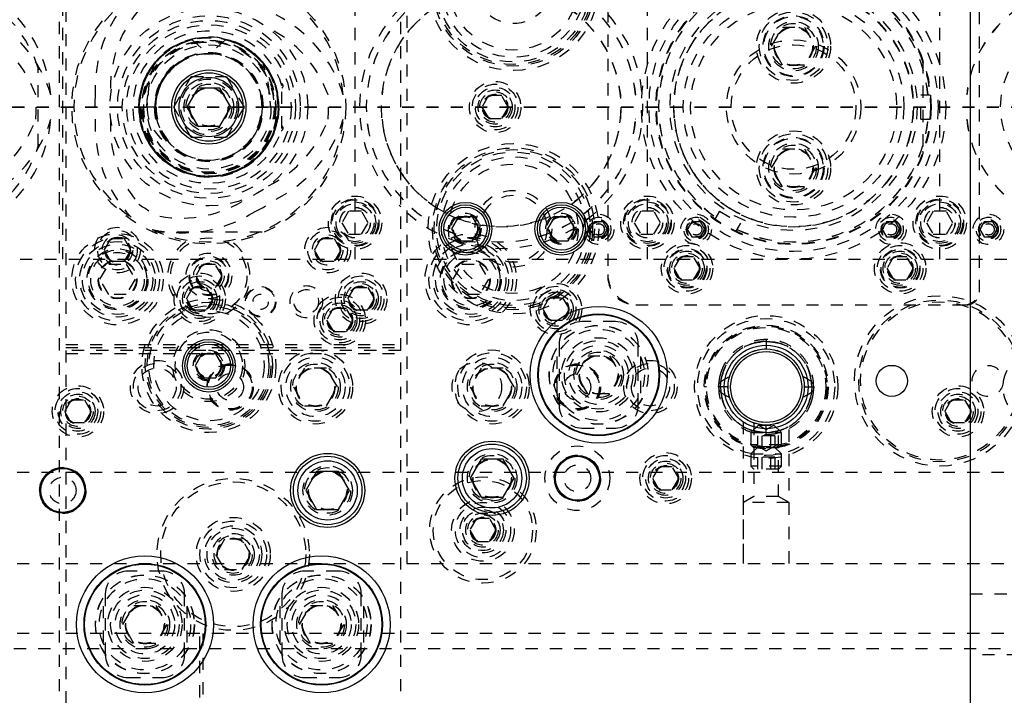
# Model space of a CAD drawing. Header units: inches. Extents: x 1772 to 2706, y -534 to -52.
# Tile 174 of 256: x 1898.53 to 1906.61, y -442.68 to -437.13. Entities that reach past the tile are written whole.
import ezdxf

# ---------------------------------------------------------------- set-up
doc = ezdxf.new("R2010")
doc.units = ezdxf.units.IN
doc.header["$LTSCALE"] = 0.5
doc.header["$MEASUREMENT"] = 0
doc.linetypes.add('HIDDEN', pattern=[0.225, 0.15, -0.075])
doc.linetypes.add('PHANTOM', pattern=[0.25, 0.125, -0.025, 0.025, -0.025, 0.025, -0.025])
doc.layers.add('SID-M-H', color=4, linetype='HIDDEN')
doc.layers.add('SID-M-S', color=105, linetype='Continuous')

msp = doc.modelspace()

# ---------------------------------------------------------------- linework, layer by layer
at = {"color": 7, "linetype": 'PHANTOM', "lineweight": 35}
msp.add_line((1931.36397, -437.85102), (1866.92985, -437.85102), dxfattribs=at)
at = {"layer": 'SID-M-H'}
for p, q in [((1898.85341, -442.85102), (1898.85341, -432.85102)), ((1898.90341, -432.85102), (1898.90341, -442.85102)), ((1901.65341, -442.85102), (1901.65341, -432.85102)), ((1901.70341, -434.10102), (1901.70341, -441.60102)), ((1903.35341, -436.45602), (1903.35341, -439.24602)), ((1906.40341, -439.37102), (1906.40341, -436.45602)), ((1898.87841, -439.10102), (1898.87841, -436.60102)), ((1901.27841, -439.10102), (1901.27841, -436.60102)), ((1903.67841, -439.10102), (1903.67841, -436.60102)), ((1906.07841, -439.10102), (1906.07841, -436.60102)), ((1904.69827, -437.35102), (1904.78834, -437.19502)), ((1904.78834, -437.19502), (1904.96847, -437.19502)), ((1904.96847, -437.19502), (1905.05854, -437.35102)), ((1899.94112, -437.29894), (1900.07183, -437.41288)), ((1900.2157, -437.29894), (1900.08499, -437.41288)), ((1904.78834, -437.50702), (1904.69827, -437.35102)), ((1905.05854, -437.35102), (1904.96847, -437.50702)), ((1898.67841, -438.17118), (1898.67841, -437.53087)), ((1900.35635, -437.51227), (1900.35957, -437.51916)), ((1904.96847, -437.50702), (1904.78834, -437.50702)), ((1905.93841, -437.47416), (1905.93841, -438.22788)), ((1899.78973, -437.85102), (1899.93407, -437.60102)), ((1899.93407, -437.60102), (1900.22274, -437.60102)), ((1900.22274, -437.60102), (1900.36708, -437.85102)), ((1900.67841, -438.02602), (1900.67841, -437.67602)), ((1901.49985, -437.75098), (1901.50024, -437.75102)), ((1902.37428, -437.75727), (1902.32015, -437.85102)), ((1902.48253, -437.75727), (1902.37428, -437.75727)), ((1902.53666, -437.85102), (1902.48253, -437.75727)), ((1903.58176, -437.75106), (1903.58215, -437.75102)), ((1903.89985, -437.75098), (1903.90024, -437.75102)), ((1905.92341, -437.75102), (1905.99895, -437.75102)), ((1905.92341, -437.95102), (1905.92341, -437.75102)), ((1905.98176, -437.75106), (1905.98215, -437.75102)), ((1906.29985, -437.75098), (1906.30024, -437.75102)), ((1899.6462, -437.85102), (1899.50352, -437.85102)), ((1899.57094, -437.85102), (1899.57471, -437.81544)), ((1899.93407, -438.10102), (1899.78973, -437.85102)), ((1900.36708, -437.85102), (1900.22274, -438.10102)), ((1900.65329, -437.85102), (1900.51061, -437.85102)), ((1900.58588, -437.85102), (1900.58087, -437.80373)), ((1902.32015, -437.85102), (1902.37428, -437.94477)), ((1902.48253, -437.94477), (1902.53666, -437.85102)), ((1901.50024, -437.95102), (1901.49985, -437.95106)), ((1902.37428, -437.94477), (1902.48253, -437.94477)), ((1903.58215, -437.95102), (1903.58176, -437.95099)), ((1903.90024, -437.95102), (1903.89985, -437.95106)), ((1905.92341, -437.95102), (1905.99895, -437.95102)), ((1905.98215, -437.95102), (1905.98176, -437.95099)), ((1906.30024, -437.95102), (1906.29985, -437.95106)), ((1900.22274, -438.10102), (1899.93407, -438.10102)), ((1904.69827, -438.35102), (1904.78834, -438.19502)), ((1904.78834, -438.19502), (1904.96847, -438.19502)), ((1904.96847, -438.19502), (1905.05854, -438.35102)), ((1904.78834, -438.50702), (1904.69827, -438.35102)), ((1905.05854, -438.35102), (1904.96847, -438.50702)), ((1904.96847, -438.50702), (1904.78834, -438.50702)), ((1903.05409, -438.64814), (1903.05432, -438.64846)), ((1905.45409, -438.64814), (1905.45432, -438.64846)), ((1901.22428, -438.70727), (1901.17015, -438.80102)), ((1901.33253, -438.70727), (1901.22428, -438.70727)), ((1901.38666, -438.80102), (1901.33253, -438.70727)), ((1903.62428, -438.70727), (1903.57015, -438.80102)), ((1903.73253, -438.70727), (1903.62428, -438.70727)), ((1903.78666, -438.80102), (1903.73253, -438.70727)), ((1904.2693, -438.70602), (1904.23153, -438.77144)), ((1904.2693, -438.70602), (1904.44251, -438.80602)), ((1906.02428, -438.70727), (1905.97015, -438.80102)), ((1906.13253, -438.70727), (1906.02428, -438.70727)), ((1906.18666, -438.80102), (1906.13253, -438.70727)), ((1901.17015, -438.80102), (1901.22428, -438.89477)), ((1901.33253, -438.89477), (1901.38666, -438.80102)), ((1901.83993, -438.75689), (1901.84016, -438.75657)), ((1902.88105, -438.7485), (1902.88089, -438.74814)), ((1903.24232, -438.79352), (1903.20624, -438.85602)), ((1903.31449, -438.79352), (1903.24232, -438.79352)), ((1903.35058, -438.85602), (1903.31449, -438.79352)), ((1903.57015, -438.80102), (1903.62428, -438.89477)), ((1903.73253, -438.89477), (1903.78666, -438.80102)), ((1904.04232, -438.79352), (1904.00624, -438.85602)), ((1904.11449, -438.79352), (1904.04232, -438.79352)), ((1904.15058, -438.85602), (1904.11449, -438.79352)), ((1904.23993, -438.75689), (1904.24016, -438.75657)), ((1904.44251, -438.80602), (1904.40474, -438.87144)), ((1905.28105, -438.7485), (1905.28089, -438.74814)), ((1905.64232, -438.79352), (1905.60624, -438.85602)), ((1905.71449, -438.79352), (1905.64232, -438.79352)), ((1905.75058, -438.85602), (1905.71449, -438.79352)), ((1905.97015, -438.80102), (1906.02428, -438.89477)), ((1906.13253, -438.89477), (1906.18666, -438.80102)), ((1906.44232, -438.79352), (1906.40624, -438.85602)), ((1906.51449, -438.79352), (1906.44232, -438.79352)), ((1906.55058, -438.85602), (1906.51449, -438.79352)), ((1899.61473, -438.87602), (1900.54209, -438.87602)), ((1901.22428, -438.89477), (1901.33253, -438.89477)), ((1902.0133, -438.85654), (1902.01314, -438.85689)), ((1903.20624, -438.85602), (1903.24232, -438.91852)), ((1903.31449, -438.91852), (1903.35058, -438.85602)), ((1903.62428, -438.89477), (1903.73253, -438.89477)), ((1904.00624, -438.85602), (1904.04232, -438.91852)), ((1904.11449, -438.91852), (1904.15058, -438.85602)), ((1904.4133, -438.85654), (1904.41314, -438.85689)), ((1905.60624, -438.85602), (1905.64232, -438.91852)), ((1905.71449, -438.91852), (1905.75058, -438.85602)), ((1906.02428, -438.89477), (1906.13253, -438.89477)), ((1906.40624, -438.85602), (1906.44232, -438.91852)), ((1906.51449, -438.91852), (1906.55058, -438.85602)), ((1899.22015, -439.02602), (1899.27428, -438.93227)), ((1899.27428, -438.93227), (1899.38253, -438.93227)), ((1899.38253, -438.93227), (1899.43666, -439.02602)), ((1900.94515, -439.02602), (1900.99928, -438.93227)), ((1900.99928, -438.93227), (1901.10753, -438.93227)), ((1901.10753, -438.93227), (1901.16166, -439.02602)), ((1903.24232, -438.91852), (1903.31449, -438.91852)), ((1904.04232, -438.91852), (1904.11449, -438.91852)), ((1905.64232, -438.91852), (1905.71449, -438.91852)), ((1906.44232, -438.91852), (1906.51449, -438.91852)), ((1899.27428, -439.11977), (1899.22015, -439.02602)), ((1899.43666, -439.02602), (1899.38253, -439.11977)), ((1900.99928, -439.11977), (1900.94515, -439.02602)), ((1901.16166, -439.02602), (1901.10753, -439.11977)), ((1875.52841, -439.10102), (1918.07841, -439.10102)), ((1899.18407, -439.26602), (1899.25624, -439.14102)), ((1899.25624, -439.14102), (1899.40058, -439.14102)), ((1899.38253, -439.11977), (1899.27428, -439.11977)), ((1899.40058, -439.14102), (1899.47274, -439.26602)), ((1900.02428, -439.14477), (1899.97015, -439.23852)), ((1900.13253, -439.14477), (1900.02428, -439.14477)), ((1900.18666, -439.23852), (1900.13253, -439.14477)), ((1901.10753, -439.11977), (1900.99928, -439.11977)), ((1902.08407, -439.26602), (1902.15624, -439.14102)), ((1902.15624, -439.14102), (1902.30058, -439.14102)), ((1902.30058, -439.14102), (1902.37274, -439.26602)), ((1903.94928, -439.08227), (1903.89515, -439.17602)), ((1904.05753, -439.08227), (1903.94928, -439.08227)), ((1904.11166, -439.17602), (1904.05753, -439.08227)), ((1905.69928, -439.08227), (1905.64515, -439.17602)), ((1905.80753, -439.08227), (1905.69928, -439.08227)), ((1905.86166, -439.17602), (1905.80753, -439.08227)), ((1903.89515, -439.17602), (1903.94928, -439.26977)), ((1904.05753, -439.26977), (1904.11166, -439.17602)), ((1905.64515, -439.17602), (1905.69928, -439.26977)), ((1905.80753, -439.26977), (1905.86166, -439.17602)), ((1899.25624, -439.39102), (1899.18407, -439.26602)), ((1899.47274, -439.26602), (1899.40058, -439.39102)), ((1899.97015, -439.23852), (1900.02428, -439.33227)), ((1900.13253, -439.33227), (1900.18666, -439.23852)), ((1902.15624, -439.39102), (1902.08407, -439.26602)), ((1902.37274, -439.26602), (1902.30058, -439.39102)), ((1903.94928, -439.26977), (1904.05753, -439.26977)), ((1905.69928, -439.26977), (1905.80753, -439.26977)), ((1899.40058, -439.39102), (1899.25624, -439.39102)), ((1899.89515, -439.42602), (1899.94928, -439.33227)), ((1899.94928, -439.33227), (1900.13253, -439.33227)), ((1900.05753, -439.33227), (1900.11166, -439.42602)), ((1901.22015, -439.42602), (1901.27428, -439.33227)), ((1901.27428, -439.33227), (1901.38253, -439.33227)), ((1901.38253, -439.33227), (1901.43666, -439.42602)), ((1902.30058, -439.39102), (1902.15624, -439.39102)), ((1899.94928, -439.51977), (1899.89515, -439.42602)), ((1900.11166, -439.42602), (1900.05753, -439.51977)), ((1901.27428, -439.51977), (1901.22015, -439.42602)), ((1901.43666, -439.42602), (1901.38253, -439.51977)), ((1902.82015, -439.51092), (1902.87428, -439.41717)), ((1902.87428, -439.41717), (1902.98253, -439.41717)), ((1902.98253, -439.41717), (1903.03666, -439.51092)), ((1900.05753, -439.51977), (1899.94928, -439.51977)), ((1901.09928, -439.50727), (1901.04515, -439.60102)), ((1901.20753, -439.50727), (1901.09928, -439.50727)), ((1901.26166, -439.60102), (1901.20753, -439.50727)), ((1901.38253, -439.51977), (1901.27428, -439.51977)), ((1902.87428, -439.60467), (1902.82015, -439.51092)), ((1903.03666, -439.51092), (1902.98253, -439.60467)), ((1903.58341, -439.47602), (1906.29841, -439.47602)), ((1901.04515, -439.60102), (1901.09928, -439.69477)), ((1901.20753, -439.69477), (1901.26166, -439.60102)), ((1902.98253, -439.60467), (1902.87428, -439.60467)), ((1903.41591, -439.61352), (1903.14091, -439.61352)), ((1901.09928, -439.69477), (1901.20753, -439.69477)), ((1904.65341, -439.76037), (1904.65341, -439.83837)), ((1898.90341, -439.80102), (1901.65341, -439.80102)), ((1898.90341, -439.82602), (1901.65341, -439.82602)), ((1901.65341, -439.85102), (1898.90341, -439.85102)), ((1898.90341, -439.87602), (1901.65341, -439.87602)), ((1902.95341, -439.80102), (1902.95341, -440.30102)), ((1903.60341, -440.30102), (1903.60341, -439.80102)), ((1904.58347, -439.84542), (1904.63643, -439.83798)), ((1904.63643, -439.83798), (1904.65619, -439.83753)), ((1902.93466, -439.90115), (1902.93466, -440.20089)), ((1903.09827, -440.05102), (1903.18834, -439.89502)), ((1903.18834, -439.89502), (1903.36847, -439.89502)), ((1903.36847, -439.89502), (1903.45854, -440.05102)), ((1903.62216, -439.90115), (1903.62216, -440.20089)), ((1900.86334, -439.99502), (1900.77327, -440.15102)), ((1901.04347, -439.99502), (1900.86334, -439.99502)), ((1901.13354, -440.15102), (1901.04347, -439.99502)), ((1902.31334, -439.99502), (1902.22327, -440.15102)), ((1902.49347, -439.99502), (1902.31334, -439.99502)), ((1902.58354, -440.15102), (1902.49347, -439.99502)), ((1904.40306, -439.96374), (1904.40306, -439.96374)), ((1903.18834, -440.20702), (1903.09827, -440.05102)), ((1903.45854, -440.05102), (1903.36847, -440.20702)), ((1904.95209, -440.05578), (1904.96507, -440.11713)), ((1904.96507, -440.11713), (1904.96681, -440.15896)), ((1900.77327, -440.15102), (1900.86334, -440.30702)), ((1901.04347, -440.30702), (1901.13354, -440.15102)), ((1902.22327, -440.15102), (1902.31334, -440.30702)), ((1902.49347, -440.30702), (1902.58354, -440.15102)), ((1904.16421, -440.15102), (1904.14521, -440.15102)), ((1904.34087, -440.15103), (1904.27845, -440.15103)), ((1904.33991, -440.15102), (1904.34024, -440.13665)), ((1904.34724, -440.21841), (1904.33991, -440.15102)), ((1904.96595, -440.15102), (1905.02837, -440.15101)), ((1905.16161, -440.15102), (1905.16161, -440.15102)), ((1905.21591, -440.15102), (1905.21591, -440.15102)), ((1898.89515, -440.35102), (1898.94928, -440.25727)), ((1898.94928, -440.25727), (1899.05753, -440.25727)), ((1899.05753, -440.25727), (1899.11166, -440.35102)), ((1903.36847, -440.20702), (1903.18834, -440.20702)), ((1904.35307, -440.24089), (1904.34724, -440.21841)), ((1906.12015, -440.35102), (1906.17428, -440.25727)), ((1906.17428, -440.25727), (1906.28253, -440.25727)), ((1906.28253, -440.25727), (1906.33666, -440.35102)), ((1898.94928, -440.44477), (1898.89515, -440.35102)), ((1899.11166, -440.35102), (1899.05753, -440.44477)), ((1900.86334, -440.30702), (1901.04347, -440.30702)), ((1902.31334, -440.30702), (1902.49347, -440.30702)), ((1906.17428, -440.44477), (1906.12015, -440.35102)), ((1906.33666, -440.35102), (1906.28253, -440.44477)), ((1904.46541, -440.43881), (1904.46541, -441.60102)), ((1904.84141, -441.60102), (1904.84141, -440.43881)), ((1899.05753, -440.44477), (1898.94928, -440.44477)), ((1903.14091, -440.48852), (1903.41591, -440.48852)), ((1904.59091, -440.46352), (1904.52841, -440.52602)), ((1904.55291, -440.44721), (1904.55291, -441.05079)), ((1904.59091, -440.46352), (1904.71591, -440.46352)), ((1904.59091, -440.46352), (1904.65341, -440.49961)), ((1904.70094, -440.4609), (1904.64023, -440.46424)), ((1904.65341, -440.49961), (1904.71591, -440.46352)), ((1904.65341, -440.54167), (1904.65341, -440.46367)), ((1904.77841, -440.52602), (1904.71591, -440.46352)), ((1904.75391, -441.05079), (1904.75391, -440.4473)), ((1906.28253, -440.44477), (1906.17428, -440.44477)), ((1904.52841, -440.52602), (1904.77841, -440.52602)), ((1904.52841, -440.52602), (1904.52841, -440.62652)), ((1904.72558, -440.5526), (1904.58124, -440.5526)), ((1904.58124, -440.5526), (1904.58124, -440.65102)), ((1904.61732, -440.5526), (1904.61732, -440.65102)), ((1904.68949, -440.5526), (1904.68949, -440.65102)), ((1904.72558, -440.5526), (1904.72558, -440.65102)), ((1904.77841, -440.62652), (1904.77841, -440.52602)), ((1904.77841, -440.62652), (1904.52841, -440.62652)), ((1904.52841, -440.62652), (1904.55291, -440.65102)), ((1904.59091, -440.63852), (1904.52841, -440.70102)), ((1904.75391, -440.65102), (1904.55291, -440.65102)), ((1904.59091, -440.63852), (1904.71591, -440.63852)), ((1904.59091, -440.63852), (1904.65341, -440.67461)), ((1904.65341, -440.67461), (1904.71591, -440.63852)), ((1904.77841, -440.70102), (1904.71591, -440.63852)), ((1904.75391, -440.65102), (1904.77841, -440.62652)), ((1904.52841, -440.70102), (1904.77841, -440.70102)), ((1904.52841, -440.70102), (1904.52841, -440.80152)), ((1904.72558, -440.7276), (1904.58124, -440.7276)), ((1904.58124, -440.7276), (1904.58124, -440.82602)), ((1904.61732, -440.7276), (1904.61732, -440.82602)), ((1904.68949, -440.7276), (1904.68949, -440.82602)), ((1904.72558, -440.7276), (1904.72558, -440.82602)), ((1904.77841, -440.80152), (1904.77841, -440.70102)), ((1903.77428, -440.80727), (1903.72015, -440.90102)), ((1903.88253, -440.80727), (1903.77428, -440.80727)), ((1903.93666, -440.90102), (1903.88253, -440.80727)), ((1904.77841, -440.80152), (1904.52841, -440.80152)), ((1904.52841, -440.80152), (1904.55291, -440.82602)), ((1904.75391, -440.82602), (1904.55291, -440.82602)), ((1904.75391, -440.82602), (1904.77841, -440.80152)), ((1889.30341, -440.85102), (1901.65341, -440.85102)), ((1901.70341, -440.85102), (1918.07841, -440.85102)), ((1903.72015, -440.90102), (1903.77428, -440.99477)), ((1903.88253, -440.99477), (1903.93666, -440.90102)), ((1903.77428, -440.99477), (1903.88253, -440.99477)), ((1904.55291, -441.05079), (1904.46591, -441.10102)), ((1904.75391, -441.05079), (1904.55291, -441.05079)), ((1904.84091, -441.10102), (1904.75391, -441.05079)), ((1904.84091, -441.10102), (1904.46591, -441.10102)), ((1904.46591, -441.10102), (1904.46591, -441.60102)), ((1904.84091, -441.60102), (1904.84091, -441.10102)), ((1902.27428, -441.23227), (1902.22015, -441.32602)), ((1902.38253, -441.23227), (1902.27428, -441.23227)), ((1902.43666, -441.32602), (1902.38253, -441.23227)), ((1902.22015, -441.32602), (1902.27428, -441.41977)), ((1902.38253, -441.41977), (1902.43666, -441.32602)), ((1900.20624, -441.40102), (1900.13407, -441.52602)), ((1900.35058, -441.40102), (1900.20624, -441.40102)), ((1900.42274, -441.52602), (1900.35058, -441.40102)), ((1902.27428, -441.41977), (1902.38253, -441.41977)), ((1900.13407, -441.52602), (1900.20624, -441.65102)), ((1900.35058, -441.65102), (1900.42274, -441.52602)), ((1884.50341, -441.60102), (1901.65341, -441.60102)), ((1900.20624, -441.65102), (1900.35058, -441.65102)), ((1901.70341, -441.60102), (1918.07841, -441.60102)), ((1899.69091, -441.66352), (1899.41591, -441.66352)), ((1901.14091, -441.66352), (1900.86591, -441.66352)), ((1899.22841, -441.85102), (1899.22841, -442.35102)), ((1899.87841, -442.35102), (1899.87841, -441.85102)), ((1900.67841, -441.85102), (1900.67841, -442.35102)), ((1901.32841, -442.35102), (1901.32841, -441.85102)), ((1906.32841, -441.85102), (1908.32841, -441.85102)), ((1899.20966, -441.95115), (1899.20966, -442.25089)), ((1899.37327, -442.10102), (1899.46334, -441.94502)), ((1899.46334, -441.94502), (1899.64347, -441.94502)), ((1899.64347, -441.94502), (1899.73354, -442.10102)), ((1899.89716, -441.95115), (1899.89716, -442.25089)), ((1900.65966, -441.95115), (1900.65966, -442.25089)), ((1900.82327, -442.10102), (1900.91334, -441.94502)), ((1900.91334, -441.94502), (1901.09347, -441.94502)), ((1901.09347, -441.94502), (1901.18354, -442.10102)), ((1901.34716, -441.95115), (1901.34716, -442.25089)), ((1899.46334, -442.25702), (1899.37327, -442.10102)), ((1899.73354, -442.10102), (1899.64347, -442.25702)), ((1900.91334, -442.25702), (1900.82327, -442.10102)), ((1901.18354, -442.10102), (1901.09347, -442.25702)), ((1900.00341, -442.17602), (1897.93821, -442.17602)), ((1900.00341, -443.30102), (1900.00341, -442.17602)), ((1906.80341, -442.17602), (1900.02841, -442.17602)), ((1900.02841, -442.17602), (1900.02841, -443.30102)), ((1907.17841, -442.30102), (1882.12841, -442.30102)), ((1899.64347, -442.25702), (1899.46334, -442.25702)), ((1901.09347, -442.25702), (1900.91334, -442.25702)), ((1908.32841, -442.35102), (1906.32841, -442.35102)), ((1899.41591, -442.53852), (1899.69091, -442.53852)), ((1900.86591, -442.53852), (1901.14091, -442.53852))]:
    msp.add_line(p, q, dxfattribs=at)
for centre, radius in [((1902.57841, -436.85102), 0.7), ((1902.57841, -436.85102), 0.665), ((1902.57841, -436.85102), 0.65), ((1902.57841, -436.85102), 0.62992), ((1902.57841, -436.85102), 0.59055), ((1902.57841, -436.85102), 0.5315), ((1902.57841, -436.85102), 0.31496), ((1904.87841, -437.85102), 1.25), ((1904.87841, -437.85102), 1.1875), ((1904.87841, -437.85102), 1.13), ((1900.07841, -437.85102), 1.125), ((1904.87841, -437.85102), 1.1264), ((1904.87841, -437.85102), 1.125), ((1902.47841, -437.85102), 0.98327), ((1904.87841, -437.85102), 1.015), ((1904.87841, -437.85102), 0.98425), ((1904.87841, -437.85102), 0.98327), ((1904.87841, -437.85102), 0.90551), ((1900.07841, -437.85102), 0.8125), ((1904.87841, -437.85102), 0.84646), ((1904.87841, -437.35102), 0.3045), ((1900.07841, -437.85102), 0.75), ((1904.87841, -437.35102), 0.28125), ((1904.87841, -437.35102), 0.25), ((1904.87841, -437.35102), 0.24375), ((1900.07841, -437.85102), 0.71095), ((1900.07841, -437.85102), 0.675), ((1904.87841, -437.35102), 0.203), ((1904.87841, -437.35102), 0.1875), ((1904.87841, -437.35102), 0.16072), ((1904.87841, -437.35102), 0.16045), ((1904.87841, -437.35102), 0.15993), ((1904.87841, -437.35102), 0.15625), ((1907.27841, -437.85102), 0.7), ((1900.07841, -437.85102), 0.575), ((1900.07841, -437.85102), 0.5725), ((1900.07841, -437.85102), 0.5689), ((1900.07841, -437.85102), 0.55), ((1900.07841, -437.85102), 0.5475), ((1900.07841, -437.85102), 0.54), ((1900.07841, -437.85102), 0.535), ((1900.07841, -437.85102), 0.51), ((1904.87841, -437.85102), 0.55118), ((1904.87841, -437.85102), 0.51181), ((1900.07841, -437.85102), 0.43819), ((1900.07841, -437.85102), 0.23), ((1900.07841, -437.85102), 0.203), ((1900.07841, -437.85102), 0.1875), ((1900.07841, -437.85102), 0.16072), ((1900.07841, -437.85102), 0.16045), ((1900.07841, -437.85102), 0.15993), ((1902.42841, -437.85102), 0.211), ((1902.42841, -437.85102), 0.1875), ((1902.42841, -437.85102), 0.1625), ((1900.07841, -437.85102), 0.15625), ((1902.42841, -437.85102), 0.1405), ((1902.42841, -437.85102), 0.125), ((1902.42841, -437.85102), 0.10497), ((1902.42841, -437.85102), 0.1047), ((1902.42841, -437.85102), 0.10418), ((1902.42841, -437.85102), 0.1005), ((1904.87841, -438.35102), 0.3045), ((1904.87841, -438.35102), 0.28125), ((1902.57841, -438.85102), 0.7), ((1904.87841, -438.35102), 0.25), ((1904.87841, -438.35102), 0.24375), ((1904.87841, -438.35102), 0.203), ((1904.87841, -438.35102), 0.1875), ((1902.57841, -438.85102), 0.665), ((1902.57841, -438.85102), 0.65), ((1902.57841, -438.85102), 0.62992), ((1904.87841, -438.35102), 0.16072), ((1904.87841, -438.35102), 0.16045), ((1904.87841, -438.35102), 0.15993), ((1904.87841, -438.35102), 0.15625), ((1902.57841, -438.85102), 0.59055), ((1902.57841, -438.85102), 0.5315), ((1901.27841, -438.80102), 0.21875), ((1902.57841, -438.85102), 0.31496), ((1902.57841, -438.85102), 0.27559), ((1903.67841, -438.80102), 0.21875), ((1906.07841, -438.80102), 0.21875), ((1901.27841, -438.80102), 0.1953), ((1901.27841, -438.80102), 0.1875), ((1901.27841, -438.80102), 0.17), ((1901.27841, -438.80102), 0.15625), ((1903.67841, -438.80102), 0.1953), ((1903.67841, -438.80102), 0.1875), ((1903.67841, -438.80102), 0.17), ((1903.67841, -438.80102), 0.15625), ((1906.07841, -438.80102), 0.1953), ((1906.07841, -438.80102), 0.1875), ((1906.07841, -438.80102), 0.17), ((1906.07841, -438.80102), 0.15625), ((1901.27841, -438.80102), 0.126), ((1901.27841, -438.80102), 0.125), ((1902.18471, -438.85102), 0.12795), ((1902.18471, -438.85102), 0.11811), ((1902.97211, -438.85102), 0.12795), ((1902.97211, -438.85102), 0.11811), ((1903.27841, -438.85602), 0.125), ((1903.67841, -438.80102), 0.126), ((1903.67841, -438.80102), 0.125), ((1904.07841, -438.85602), 0.125), ((1905.67841, -438.85602), 0.125), ((1906.07841, -438.80102), 0.126), ((1906.07841, -438.80102), 0.125), ((1906.47841, -438.85602), 0.125), ((1902.18471, -438.85102), 0.10289), ((1902.18471, -438.85102), 0.10262), ((1902.18471, -438.85102), 0.1021), ((1902.18471, -438.85102), 0.09843), ((1902.97211, -438.85102), 0.10289), ((1902.97211, -438.85102), 0.10262), ((1902.97211, -438.85102), 0.1021), ((1902.97211, -438.85102), 0.09843), ((1903.27841, -438.85602), 0.1005), ((1903.27841, -438.85602), 0.08068), ((1903.27841, -438.85602), 0.08006), ((1903.27841, -438.85602), 0.07603), ((1903.27841, -438.85602), 0.0625), ((1903.27841, -438.85602), 0.047), ((1903.27841, -438.85602), 0.0465), ((1904.07841, -438.85602), 0.1005), ((1904.07841, -438.85602), 0.08068), ((1904.07841, -438.85602), 0.08006), ((1904.07841, -438.85602), 0.07603), ((1904.07841, -438.85602), 0.0625), ((1904.07841, -438.85602), 0.047), ((1904.07841, -438.85602), 0.0465), ((1905.67841, -438.85602), 0.1005), ((1905.67841, -438.85602), 0.08068), ((1905.67841, -438.85602), 0.08006), ((1905.67841, -438.85602), 0.07603), ((1905.67841, -438.85602), 0.0625), ((1905.67841, -438.85602), 0.047), ((1905.67841, -438.85602), 0.0465), ((1906.47841, -438.85602), 0.1005), ((1906.47841, -438.85602), 0.08068), ((1906.47841, -438.85602), 0.08006), ((1906.47841, -438.85602), 0.07603), ((1906.47841, -438.85602), 0.0625), ((1906.47841, -438.85602), 0.047), ((1906.47841, -438.85602), 0.0465), ((1899.32841, -439.26602), 0.375), ((1899.32841, -439.02602), 0.1875), ((1899.32841, -439.02602), 0.1625), ((1899.32841, -439.02602), 0.125), ((1901.05341, -439.02602), 0.1875), ((1901.05341, -439.02602), 0.1625), ((1901.05341, -439.02602), 0.125), ((1902.22841, -439.26602), 0.375), ((1899.32841, -439.26602), 0.34375), ((1899.32841, -439.26602), 0.31), ((1899.32841, -439.26602), 0.28906), ((1899.32841, -439.02602), 0.10497), ((1899.32841, -439.02602), 0.1047), ((1899.32841, -439.02602), 0.10418), ((1899.32841, -439.02602), 0.1005), ((1900.07841, -439.23852), 0.3125), ((1901.05341, -439.02602), 0.10497), ((1901.05341, -439.02602), 0.1047), ((1901.05341, -439.02602), 0.10418), ((1901.05341, -439.02602), 0.1005), ((1902.22841, -439.26602), 0.34375), ((1902.22841, -439.26602), 0.31), ((1902.22841, -439.26602), 0.28906), ((1904.00341, -439.17602), 0.211), ((1905.75341, -439.17602), 0.211), ((1899.32841, -439.26602), 0.25), ((1899.32841, -439.26602), 0.24), ((1899.32841, -439.26602), 0.22), ((1900.07841, -439.23852), 0.1875), ((1902.22841, -439.26602), 0.25), ((1902.22841, -439.26602), 0.24), ((1902.22841, -439.26602), 0.22), ((1904.00341, -439.17602), 0.1875), ((1904.00341, -439.17602), 0.1625), ((1904.00341, -439.17602), 0.15625), ((1904.00341, -439.17602), 0.1405), ((1904.00341, -439.17602), 0.125), ((1905.75341, -439.17602), 0.1875), ((1905.75341, -439.17602), 0.1625), ((1905.75341, -439.17602), 0.15625), ((1905.75341, -439.17602), 0.1405), ((1905.75341, -439.17602), 0.125), ((1899.32841, -439.26602), 0.16), ((1899.32841, -439.26602), 0.155), ((1900.07841, -439.23852), 0.1625), ((1900.07841, -439.23852), 0.15625), ((1900.07841, -439.23852), 0.125), ((1900.07841, -439.23852), 0.10497), ((1900.07841, -439.23852), 0.1047), ((1900.07841, -439.23852), 0.10418), ((1900.07841, -439.23852), 0.1005), ((1902.22841, -439.26602), 0.16), ((1902.22841, -439.26602), 0.155), ((1904.00341, -439.17602), 0.10497), ((1904.00341, -439.17602), 0.1047), ((1904.00341, -439.17602), 0.10418), ((1904.00341, -439.17602), 0.1005), ((1905.75341, -439.17602), 0.10497), ((1905.75341, -439.17602), 0.1047), ((1905.75341, -439.17602), 0.10418), ((1905.75341, -439.17602), 0.1005), ((1900.00341, -439.42602), 0.211), ((1901.32841, -439.42602), 0.211), ((1900.00341, -439.42602), 0.1875), ((1900.00341, -439.42602), 0.1625), ((1900.00341, -439.42602), 0.1405), ((1900.00341, -439.42602), 0.125), ((1901.32841, -439.42602), 0.1875), ((1901.32841, -439.42602), 0.1625), ((1901.32841, -439.42602), 0.1405), ((1901.32841, -439.42602), 0.125), ((1902.92841, -439.51092), 0.211), ((1900.00341, -439.42602), 0.10497), ((1900.00341, -439.42602), 0.1047), ((1900.00341, -439.42602), 0.10418), ((1900.00341, -439.42602), 0.1005), ((1900.50341, -439.45102), 0.125), ((1900.50341, -439.45102), 0.11888), ((1900.50341, -439.45102), 0.063), ((1900.87841, -439.45102), 0.1325), ((1900.87841, -439.45102), 0.1005), ((1901.15341, -439.60102), 0.211), ((1901.32841, -439.42602), 0.10497), ((1901.32841, -439.42602), 0.1047), ((1901.32841, -439.42602), 0.10418), ((1901.32841, -439.42602), 0.1005), ((1902.92841, -439.51092), 0.1875), ((1902.92841, -439.51092), 0.1625), ((1902.92841, -439.51092), 0.1405), ((1902.92841, -439.51092), 0.125), ((1900.07841, -439.97602), 0.55), ((1900.07841, -439.97602), 0.5225), ((1900.07841, -439.97602), 0.5075), ((1901.15341, -439.60102), 0.1875), ((1901.15341, -439.60102), 0.1625), ((1901.15341, -439.60102), 0.1405), ((1902.92841, -439.51092), 0.10497), ((1902.92841, -439.51092), 0.1047), ((1902.92841, -439.51092), 0.10418), ((1902.92841, -439.51092), 0.1005), ((1906.07841, -440.10102), 0.7), ((1906.07841, -440.10102), 0.665), ((1906.07841, -440.10102), 0.65), ((1900.07841, -439.97602), 0.49213), ((1900.07841, -439.97602), 0.45276), ((1901.15341, -439.60102), 0.125), ((1901.15341, -439.60102), 0.10497), ((1901.15341, -439.60102), 0.1047), ((1901.15341, -439.60102), 0.10418), ((1901.15341, -439.60102), 0.1005), ((1904.65341, -440.15102), 0.5875), ((1904.65341, -440.15102), 0.5625), ((1900.07841, -439.97602), 0.29528), ((1900.07841, -439.97602), 0.27559), ((1903.27841, -440.05102), 0.40625), ((1903.27841, -440.05102), 0.405), ((1903.27841, -440.05102), 0.375), ((1904.65341, -440.15102), 0.5082), ((1904.65341, -440.15102), 0.5), ((1904.65341, -440.15102), 0.4892), ((1903.27841, -440.05102), 0.3045), ((1903.27841, -440.05102), 0.28125), ((1900.07841, -439.97602), 0.12795), ((1900.07841, -439.97602), 0.11811), ((1900.07841, -439.97602), 0.10289), ((1900.07841, -439.97602), 0.10262), ((1900.07841, -439.97602), 0.1021), ((1900.95341, -440.15102), 0.3045), ((1900.95341, -440.15102), 0.28125), ((1902.40341, -440.15102), 0.3045), ((1902.40341, -440.15102), 0.28125), ((1903.27841, -440.05102), 0.24375), ((1903.27841, -440.05102), 0.203), ((1903.27841, -440.05102), 0.1875), ((1904.65341, -440.15102), 0.29167), ((1906.90341, -440.15102), 0.3045), ((1899.65341, -440.15102), 0.21875), ((1899.65341, -440.15102), 0.195), ((1900.07841, -439.97602), 0.09843), ((1900.95341, -440.15102), 0.24375), ((1900.95341, -440.15102), 0.203), ((1902.27841, -440.15102), 0.203), ((1902.40341, -440.15102), 0.24375), ((1902.40341, -440.15102), 0.203), ((1903.27841, -440.05102), 0.16072), ((1903.27841, -440.05102), 0.16045), ((1903.27841, -440.05102), 0.15993), ((1903.27841, -440.05102), 0.15625), ((1903.70341, -440.15102), 0.21875), ((1903.70341, -440.15102), 0.195), ((1899.65341, -440.15102), 0.15625), ((1900.25341, -440.15102), 0.19), ((1900.25341, -440.15102), 0.1875), ((1900.25341, -440.15102), 0.1805), ((1900.95341, -440.15102), 0.1875), ((1900.95341, -440.15102), 0.16072), ((1900.95341, -440.15102), 0.16045), ((1900.95341, -440.15102), 0.15993), ((1900.95341, -440.15102), 0.15625), ((1902.40341, -440.15102), 0.1875), ((1902.40341, -440.15102), 0.16072), ((1902.40341, -440.15102), 0.16045), ((1902.40341, -440.15102), 0.15993), ((1902.40341, -440.15102), 0.15625), ((1903.10341, -440.15102), 0.19), ((1903.10341, -440.15102), 0.1875), ((1903.10341, -440.15102), 0.1805), ((1903.70341, -440.15102), 0.15625), ((1906.47211, -440.10102), 0.12795), ((1900.25341, -440.15102), 0.1095), ((1903.10341, -440.15102), 0.1095), ((1899.00341, -440.35102), 0.211), ((1899.00341, -440.35102), 0.1875), ((1899.00341, -440.35102), 0.1625), ((1906.22841, -440.35102), 0.211), ((1906.22841, -440.35102), 0.1875), ((1906.22841, -440.35102), 0.1625), ((1899.00341, -440.35102), 0.1405), ((1899.00341, -440.35102), 0.125), ((1899.00341, -440.35102), 0.10497), ((1899.00341, -440.35102), 0.1047), ((1899.00341, -440.35102), 0.10418), ((1899.00341, -440.35102), 0.1005), ((1906.22841, -440.35102), 0.1405), ((1906.22841, -440.35102), 0.125), ((1906.22841, -440.35102), 0.10497), ((1906.22841, -440.35102), 0.1047), ((1906.22841, -440.35102), 0.10418), ((1906.22841, -440.35102), 0.1005), ((1903.10341, -440.90102), 0.26565), ((1902.40341, -440.90102), 0.203), ((1902.40341, -440.90102), 0.1875), ((1902.40341, -440.90102), 0.16072), ((1902.40341, -440.90102), 0.16045), ((1902.40341, -440.90102), 0.15993), ((1902.40341, -440.90102), 0.15625), ((1903.10341, -440.90102), 0.19), ((1903.82841, -440.90102), 0.211), ((1903.82841, -440.90102), 0.1875), ((1903.82841, -440.90102), 0.1625), ((1903.82841, -440.90102), 0.1405), ((1898.87841, -441.00102), 0.19), ((1901.05341, -441.00102), 0.203), ((1901.05341, -441.00102), 0.1875), ((1901.05341, -441.00102), 0.16072), ((1901.05341, -441.00102), 0.16045), ((1901.05341, -441.00102), 0.15993), ((1901.05341, -441.00102), 0.15625), ((1903.10341, -440.90102), 0.1095), ((1903.82841, -440.90102), 0.125), ((1903.82841, -440.90102), 0.10497), ((1903.82841, -440.90102), 0.1047), ((1903.82841, -440.90102), 0.10418), ((1903.82841, -440.90102), 0.1005), ((1898.87841, -441.00102), 0.1095), ((1900.27841, -441.52602), 0.625), ((1902.32841, -441.32602), 0.4375), ((1902.32841, -441.32602), 0.4075), ((1900.27841, -441.52602), 0.595), ((1902.32841, -441.32602), 0.25687), ((1902.32841, -441.32602), 0.22687), ((1902.32841, -441.32602), 0.1875), ((1902.32841, -441.32602), 0.16781), ((1900.27841, -441.52602), 0.30375), ((1902.32841, -441.32602), 0.1405), ((1902.32841, -441.32602), 0.125), ((1902.32841, -441.32602), 0.10497), ((1902.32841, -441.32602), 0.1047), ((1902.32841, -441.32602), 0.10418), ((1902.32841, -441.32602), 0.1005), ((1900.27841, -441.52602), 0.27375), ((1900.27841, -441.52602), 0.23438), ((1900.27841, -441.52602), 0.21469), ((1900.27841, -441.52602), 0.172), ((1900.27841, -441.52602), 0.15625), ((1900.27841, -441.52602), 0.13297), ((1900.27841, -441.52602), 0.1327), ((1900.27841, -441.52602), 0.13218), ((1900.27841, -441.52602), 0.1285), ((1899.55341, -442.10102), 0.40625), ((1899.55341, -442.10102), 0.405), ((1899.55341, -442.10102), 0.375), ((1901.00341, -442.10102), 0.40625), ((1901.00341, -442.10102), 0.405), ((1901.00341, -442.10102), 0.375), ((1899.55341, -442.10102), 0.3045), ((1901.00341, -442.10102), 0.3045), ((1899.55341, -442.10102), 0.28125), ((1899.55341, -442.10102), 0.24375), ((1901.00341, -442.10102), 0.28125), ((1901.00341, -442.10102), 0.24375), ((1899.55341, -442.10102), 0.203), ((1899.55341, -442.10102), 0.1875), ((1899.55341, -442.10102), 0.16072), ((1899.55341, -442.10102), 0.16045), ((1899.55341, -442.10102), 0.15993), ((1899.55341, -442.10102), 0.15625), ((1901.00341, -442.10102), 0.203), ((1901.00341, -442.10102), 0.1875), ((1901.00341, -442.10102), 0.16072), ((1901.00341, -442.10102), 0.16045), ((1901.00341, -442.10102), 0.15993), ((1901.00341, -442.10102), 0.15625)]:
    msp.add_circle(centre, radius, dxfattribs=at)
for centre, radius, start, end in [((1902.47841, -437.85102), 1.1625, 228.189685, 131.810315), ((1897.67841, -437.85102), 1.05, 17.75279, 162.24721), ((1897.67841, -437.85102), 1.10827, 5.176891, 114.823109), ((1900.07841, -437.85102), 1.10827, 5.176891, 114.823109), ((1902.47841, -437.85102), 1.10827, 5.176891, 114.823109), ((1902.47841, -437.85102), 1.10787, 5.176891, 114.823109), ((1904.87841, -437.85102), 1.10827, 5.176891, 114.823109), ((1904.87841, -437.85102), 1.10787, 5.176891, 114.823109), ((1902.47841, -437.85102), 0.98366, 65.83717, 174.16283), ((1904.87841, -437.85102), 0.98366, 65.83717, 174.16283), ((1907.27841, -437.85102), 0.98366, 65.83717, 174.16283), ((1907.27841, -437.85102), 0.98327, 65.83717, 174.16283), ((1900.07841, -437.85102), 1.10827, 125.176891, 234.823109), ((1900.25327, -437.69797), 1.10827, 137.213111, 182.743972), ((1902.47841, -437.85102), 1.10827, 125.176891, 234.823109), ((1902.47841, -437.85102), 1.10787, 125.176891, 234.823109), ((1904.87841, -437.85102), 1.10827, 125.176891, 234.823109), ((1904.87841, -437.85102), 1.10787, 125.176891, 234.823109), ((1902.47841, -437.85102), 1.1625, 135.208675, 224.791325), ((1897.72352, -438.07899), 1.10827, 17.213111, 62.743972), ((1900.25339, -437.68897), 0.98327, 139.76897, 183.618411), ((1900.12352, -438.07899), 1.10827, 17.213111, 62.743972), ((1902.47841, -437.85102), 0.98366, 305.83717, 54.16283), ((1904.87841, -437.85102), 0.98366, 305.83717, 54.16283), ((1897.73126, -438.08359), 0.98327, 19.76897, 63.618411), ((1900.13126, -438.08359), 0.98327, 19.76897, 63.618411), ((1900.07841, -437.85102), 0.625, 16.260205, 343.739795), ((1900.07541, -437.8479), 0.5719, 359.687565, 180.312435), ((1900.0814, -437.8479), 0.5719, 359.687565, 180.312435), ((1900.07671, -437.8497), 0.56721, 103.83112, 180.133623), ((1900.0801, -437.8497), 0.56721, 359.866377, 76.16888), ((1900.07365, -437.84868), 0.44295, 359.696764, 180.303236), ((1900.08316, -437.84868), 0.44295, 359.696764, 180.303236), ((1900.07693, -437.84956), 0.43671, 90.66915, 180.191312), ((1900.08159, -437.84634), 0.43347, 89.550396, 130.991938), ((1900.07523, -437.84634), 0.43347, 49.008062, 90.449604), ((1900.07989, -437.84956), 0.43671, 359.808688, 89.33085), ((1898.67852, -437.51518), 0.005, 198.562234, 239.611349), ((1898.66841, -437.53243), 0.015, 318.590378, 59.611349), ((1905.92841, -437.47589), 0.015, 311.810315, 68.136579), ((1898.68341, -437.54566), 0.005, 138.590378, 180), ((1900.66841, -437.67746), 0.02, 300, 77.196366), ((1897.67841, -437.85102), 0.98327, 354.16283, 5.83717), ((1900.07841, -437.85102), 0.93748, 173.876672, 186.123328), ((1900.07841, -437.85102), 0.98327, 354.16283, 5.83717), ((1900.07541, -437.85414), 0.5719, 179.687565, 0.312435), ((1900.0814, -437.85414), 0.5719, 179.687565, 0.312435), ((1900.07365, -437.8541), 0.56415, 179.687565, 0.312435), ((1900.08316, -437.8541), 0.56415, 179.687565, 0.312435), ((1900.07365, -437.85337), 0.44295, 179.696764, 0.303236), ((1900.08257, -437.85126), 0.45185, 179.970378, 222.965394), ((1900.08316, -437.85337), 0.44295, 179.696764, 0.303236), ((1900.07541, -437.85332), 0.4352, 179.696764, 0.303236), ((1900.0814, -437.85332), 0.4352, 179.696764, 0.303236), ((1897.67841, -437.85102), 1.10827, 245.176891, 354.823109), ((1897.73126, -437.61845), 0.98327, 296.381589, 340.23103), ((1897.72352, -437.62306), 1.10827, 297.256028, 342.786889), ((1900.25327, -438.00408), 1.10827, 177.256028, 222.786889), ((1900.25339, -438.01308), 0.98327, 176.381589, 220.23103), ((1900.07841, -437.85102), 1.10827, 245.176891, 354.823109), ((1900.13126, -437.61845), 0.98327, 296.381589, 340.23103), ((1900.12352, -437.62306), 1.10827, 297.256028, 342.786889), ((1900.66841, -438.02459), 0.02, 282.803634, 60), ((1902.47841, -437.85102), 0.98366, 185.83717, 294.16283), ((1902.47841, -437.85102), 1.10827, 245.176891, 354.823109), ((1902.47841, -437.85102), 1.10787, 245.176891, 354.823109), ((1904.87841, -437.85102), 0.98366, 185.83717, 294.16283), ((1904.87841, -437.85102), 1.10827, 245.176891, 354.823109), ((1904.87841, -437.85102), 1.10787, 245.176891, 354.823109), ((1907.27841, -437.85102), 0.98366, 185.83717, 294.16283), ((1907.27841, -437.85102), 0.98327, 185.83717, 294.16283), ((1897.67841, -437.85102), 1.05, 197.75279, 342.24721), ((1898.66841, -438.16961), 0.015, 300.388651, 41.409622), ((1898.68341, -438.15638), 0.005, 180, 221.409622), ((1898.67852, -438.18686), 0.005, 120.388651, 161.437766), ((1905.92841, -438.22615), 0.015, 291.863421, 48.189685), ((1900.07841, -437.85102), 0.98327, 234.16283, 245.83717), ((1899.85057, -437.78051), 0.98327, 259.76897, 303.618411), ((1900.07841, -437.85102), 0.93748, 293.876672, 306.123328), ((1899.85842, -437.77611), 1.10827, 257.213111, 302.743972), ((1900.07841, -439.23852), 0.3375, 124.327693, 55.672307), ((1903.60341, -439.22602), 0.25, 180, 270), ((1903.58341, -439.24602), 0.23, 180, 270), ((1906.27841, -439.35102), 0.125, 270, 0), ((1906.29841, -439.37102), 0.105, 270, 0), ((1903.14091, -439.80102), 0.1875, 90, 180), ((1903.41591, -439.80102), 0.1875, 0, 90), ((1903.14091, -440.30102), 0.1875, 180, 270), ((1903.41591, -440.30102), 0.1875, 270, 0), ((1899.41591, -441.85102), 0.1875, 90, 180), ((1899.69091, -441.85102), 0.1875, 0, 90), ((1900.86591, -441.85102), 0.1875, 90, 180), ((1901.14091, -441.85102), 0.1875, 0, 90), ((1899.41591, -442.35102), 0.1875, 180, 270), ((1899.69091, -442.35102), 0.1875, 270, 0), ((1900.86591, -442.35102), 0.1875, 180, 270), ((1901.14091, -442.35102), 0.1875, 270, 0)]:
    msp.add_arc(centre, radius, start, end, dxfattribs=at)
for centre, major_axis, ratio, start_param, end_param in [((1900.07533, -437.85102), (-0.44127, 0), 0.9931543, 4.690503, 6.2831853), ((1900.08148, -437.85102), (0.44127, 0), 0.9931543, 0, 1.5926823), ((1900.0775, -437.85102), (-0.5698, 0), 0.9931543, 5.5872174, 6.2831853), ((1900.07931, -437.85102), (-0.43728, 0), 0.9931543, 5.4134539, 6.2831853), ((1900.0775, -437.85102), (0.43728, 0), 0.9931543, 0, 0.8697314), ((1900.07931, -437.85102), (0.5698, 0), 0.9931543, 0, 0.6959679), ((1899.95802, -437.85102), (-0.38708, 0), 0.940633, 0, 1.0092925), ((1900.10222, -437.85102), (0.46816, 0), 0.9923499, 3.1415927, 3.8669386)]:
    msp.add_ellipse(centre, major_axis=major_axis, ratio=ratio, start_param=start_param, end_param=end_param, dxfattribs=at)
for points, knots in [([(1899.58136, -437.75269), (1899.58401, -437.71405), (1899.59001, -437.62659), (1899.61774, -437.54331), (1899.63322, -437.49682)], [0, 0, 0, 0, 0.441747, 1, 1, 1, 1]), ([(1900.57455, -437.74417), (1900.57204, -437.7084), (1900.5661, -437.62383), (1900.53915, -437.5433), (1900.52359, -437.49682)], [0, 0, 0, 0, 0.4228825, 1, 1, 1, 1]), ([(1904.65341, -439.76037), (1904.61979, -439.76294), (1904.55564, -439.76784), (1904.46977, -439.80282), (1904.40134, -439.8492), (1904.35013, -439.90194), (1904.31392, -439.95487), (1904.29023, -440.00429), (1904.27544, -440.04917), (1904.26656, -440.09391), (1904.26211, -440.12767), (1904.26332, -440.14765), (1904.26352, -440.1509)], [0, 0, 0, 0, 0.1642843, 0.3135734, 0.4477904, 0.5670794, 0.671348, 0.760539, 0.8346981, 0.9020185, 0.9840237, 1, 1, 1, 1]), ([(1904.27845, -440.15101), (1904.28154, -440.11439), (1904.28772, -440.04111), (1904.33707, -439.9405), (1904.41502, -439.85336), (1904.52384, -439.78899), (1904.61022, -439.78028), (1904.65341, -439.77593)], [0, 0, 0, 0, 0.1866588, 0.3734284, 0.5601675, 0.7800825, 1, 1, 1, 1]), ([(1904.65341, -439.77593), (1904.61677, -439.77913), (1904.54351, -439.78552), (1904.44267, -439.83442), (1904.35601, -439.91289), (1904.29133, -440.02141), (1904.28274, -440.10782), (1904.27845, -440.15103)], [0, 0, 0, 0, 0.1867859, 0.3735113, 0.5602438, 0.7800974, 1, 1, 1, 1]), ([(1904.28093, -440.10737), (1904.28756, -440.07403), (1904.30084, -440.00731), (1904.35374, -439.91838), (1904.43085, -439.8425), (1904.53345, -439.78711), (1904.61342, -439.77966), (1904.65341, -439.77593)], [0, 0, 0, 0, 0.1866411, 0.3734192, 0.5601372, 0.7800682, 1, 1, 1, 1]), ([(1904.65341, -439.77593), (1904.61949, -439.77868), (1904.55167, -439.78417), (1904.45709, -439.82617), (1904.37309, -439.89428), (1904.30588, -439.9895), (1904.28931, -440.06808), (1904.28102, -440.10737)], [0, 0, 0, 0, 0.1867762, 0.3735154, 0.5602057, 0.7801315, 1, 1, 1, 1]), ([(1905.04328, -440.15076), (1905.04289, -440.13416), (1905.04195, -440.09434), (1905.02688, -440.02936), (1904.99548, -439.95618), (1904.94293, -439.88343), (1904.86746, -439.81897), (1904.76832, -439.77065), (1904.69279, -439.7639), (1904.65341, -439.76037)], [0, 0, 0, 0, 0.0812569, 0.1949579, 0.3243989, 0.4696984, 0.6307018, 0.8074564, 1, 1, 1, 1]), ([(1905.02837, -440.15101), (1905.02528, -440.11439), (1905.0191, -440.04111), (1904.96975, -439.9405), (1904.89179, -439.85336), (1904.78298, -439.78899), (1904.6966, -439.78028), (1904.65341, -439.77593)], [0, 0, 0, 0, 0.1866588, 0.3734284, 0.5601675, 0.7800825, 1, 1, 1, 1]), ([(1905.02589, -440.10737), (1905.01925, -440.07403), (1905.00597, -440.00731), (1904.95308, -439.91838), (1904.87596, -439.8425), (1904.77336, -439.78711), (1904.69339, -439.77966), (1904.65341, -439.77593)], [0, 0, 0, 0, 0.1866411, 0.3734192, 0.5601372, 0.7800682, 1, 1, 1, 1]), ([(1904.65341, -439.77593), (1904.68732, -439.77868), (1904.75515, -439.78417), (1904.84972, -439.82617), (1904.93373, -439.89428), (1905.00093, -439.9895), (1905.01751, -440.06808), (1905.02579, -440.10737)], [0, 0, 0, 0, 0.1867762, 0.3735154, 0.5602057, 0.7801315, 1, 1, 1, 1]), ([(1904.65341, -439.77593), (1904.69004, -439.77913), (1904.7633, -439.78552), (1904.86414, -439.83442), (1904.95081, -439.91289), (1905.01549, -440.02141), (1905.02407, -440.10782), (1905.02837, -440.15103)], [0, 0, 0, 0, 0.1867859, 0.3735113, 0.5602438, 0.7800974, 1, 1, 1, 1]), ([(1904.27835, -440.0434), (1904.27751, -440.04586), (1904.27224, -440.06132), (1904.26677, -440.09402), (1904.26205, -440.12766), (1904.26331, -440.14764), (1904.26351, -440.1509)], [0, 0, 0, 0, 0.0713569, 0.449441, 0.910068, 1, 1, 1, 1]), ([(1904.26276, -440.15102), (1904.2635, -440.14167), (1904.26483, -440.12501), (1904.27598, -440.11275), (1904.28087, -440.10736)], [0, 0, 0, 0, 0.5612126, 1, 1, 1, 1]), ([(1904.28087, -440.10736), (1904.29354, -440.09861), (1904.31617, -440.08297), (1904.34127, -440.07175), (1904.35231, -440.06681)], [0, 0, 0, 0, 0.559993, 1, 1, 1, 1]), ([(1905.02595, -440.10736), (1905.01328, -440.09861), (1904.99065, -440.08297), (1904.96555, -440.07175), (1904.9545, -440.06681)], [0, 0, 0, 0, 0.559993, 1, 1, 1, 1]), ([(1905.04406, -440.15102), (1905.04331, -440.14167), (1905.04198, -440.12501), (1905.03084, -440.11275), (1905.02595, -440.10736)], [0, 0, 0, 0, 0.5612126, 1, 1, 1, 1]), ([(1904.26276, -440.15102), (1904.2635, -440.16037), (1904.26483, -440.17703), (1904.27598, -440.1893), (1904.28087, -440.19468)], [0, 0, 0, 0, 0.5612126, 1, 1, 1, 1]), ([(1904.27845, -440.15101), (1904.27597, -440.15101), (1904.27102, -440.15101), (1904.26471, -440.15101), (1904.26358, -440.15101), (1904.26289, -440.15101)], [0, 0, 0, 0, 0.2808789, 0.5625042, 1, 1, 1, 1]), ([(1904.26353, -440.15129), (1904.26393, -440.16788), (1904.26487, -440.20771), (1904.27993, -440.27269), (1904.31133, -440.34586), (1904.36388, -440.41862), (1904.43935, -440.48307), (1904.5385, -440.53139), (1904.61403, -440.53815), (1904.65341, -440.54167)], [0, 0, 0, 0, 0.0812569, 0.1949579, 0.3243989, 0.4696984, 0.6307018, 0.8074564, 1, 1, 1, 1]), ([(1904.65341, -440.52611), (1904.61677, -440.52292), (1904.54351, -440.51652), (1904.44267, -440.46763), (1904.35601, -440.38915), (1904.29133, -440.28063), (1904.28274, -440.19422), (1904.27845, -440.15101)], [0, 0, 0, 0, 0.1867859, 0.3735113, 0.5602438, 0.7800974, 1, 1, 1, 1]), ([(1904.27845, -440.15103), (1904.28154, -440.18766), (1904.28772, -440.26093), (1904.33707, -440.36154), (1904.41502, -440.44868), (1904.52384, -440.51306), (1904.61022, -440.52176), (1904.65341, -440.52611)], [0, 0, 0, 0, 0.1866588, 0.3734284, 0.5601675, 0.7800825, 1, 1, 1, 1]), ([(1904.28087, -440.19468), (1904.29354, -440.20344), (1904.31617, -440.21908), (1904.34127, -440.23029), (1904.35231, -440.23523)], [0, 0, 0, 0, 0.559993, 1, 1, 1, 1]), ([(1904.28093, -440.19467), (1904.28756, -440.22802), (1904.30084, -440.29473), (1904.35374, -440.38366), (1904.43085, -440.45955), (1904.53345, -440.51493), (1904.61342, -440.52239), (1904.65341, -440.52611)], [0, 0, 0, 0, 0.1866411, 0.3734192, 0.5601372, 0.7800682, 1, 1, 1, 1]), ([(1904.65341, -440.52611), (1904.61949, -440.52337), (1904.55167, -440.51788), (1904.45709, -440.47587), (1904.37309, -440.40776), (1904.30588, -440.31255), (1904.28931, -440.23396), (1904.28102, -440.19467)], [0, 0, 0, 0, 0.1867762, 0.3735154, 0.5602057, 0.7801315, 1, 1, 1, 1]), ([(1904.65341, -440.52611), (1904.69004, -440.52292), (1904.7633, -440.51652), (1904.86414, -440.46763), (1904.95081, -440.38915), (1905.01549, -440.28063), (1905.02407, -440.19422), (1905.02837, -440.15101)], [0, 0, 0, 0, 0.1867859, 0.3735113, 0.5602438, 0.7800974, 1, 1, 1, 1]), ([(1905.02837, -440.15103), (1905.02528, -440.18766), (1905.0191, -440.26093), (1904.96975, -440.36154), (1904.89179, -440.44868), (1904.78298, -440.51306), (1904.6966, -440.52176), (1904.65341, -440.52611)], [0, 0, 0, 0, 0.1866588, 0.3734284, 0.5601675, 0.7800825, 1, 1, 1, 1]), ([(1904.65341, -440.54167), (1904.68702, -440.5391), (1904.75118, -440.5342), (1904.83704, -440.49922), (1904.90548, -440.45285), (1904.95668, -440.4001), (1904.99289, -440.34717), (1905.01658, -440.29775), (1905.03137, -440.25288), (1905.04025, -440.20813), (1905.0447, -440.17438), (1905.04349, -440.1544), (1905.0433, -440.15114)], [0, 0, 0, 0, 0.16428431, 0.31357341, 0.44779043, 0.56707943, 0.67134801, 0.76053896, 0.83469807, 0.90201851, 0.98402371, 1, 1, 1, 1]), ([(1904.65341, -440.52611), (1904.68732, -440.52337), (1904.75515, -440.51788), (1904.84972, -440.47587), (1904.93373, -440.40776), (1905.00093, -440.31255), (1905.01751, -440.23396), (1905.02579, -440.19467)], [0, 0, 0, 0, 0.1867762, 0.3735154, 0.5602057, 0.7801315, 1, 1, 1, 1]), ([(1905.02589, -440.19467), (1905.01925, -440.22802), (1905.00597, -440.29473), (1904.95308, -440.38366), (1904.87596, -440.45955), (1904.77336, -440.51493), (1904.69339, -440.52239), (1904.65341, -440.52611)], [0, 0, 0, 0, 0.1866411, 0.3734192, 0.5601372, 0.7800682, 1, 1, 1, 1]), ([(1905.02595, -440.19468), (1905.01328, -440.20344), (1904.99065, -440.21908), (1904.96555, -440.23029), (1904.9545, -440.23523)], [0, 0, 0, 0, 0.559993, 1, 1, 1, 1]), ([(1905.04406, -440.15102), (1905.04331, -440.16037), (1905.04198, -440.17703), (1905.03084, -440.1893), (1905.02595, -440.19468)], [0, 0, 0, 0, 0.5612126, 1, 1, 1, 1]), ([(1905.02837, -440.15103), (1905.03084, -440.15103), (1905.0358, -440.15103), (1905.0421, -440.15103), (1905.04323, -440.15103), (1905.04392, -440.15103)], [0, 0, 0, 0, 0.2808789, 0.5625042, 1, 1, 1, 1]), ([(1905.02847, -440.25864), (1905.0293, -440.25619), (1905.03457, -440.24072), (1905.04004, -440.20802), (1905.04477, -440.17438), (1905.04351, -440.1544), (1905.0433, -440.15114)], [0, 0, 0, 0, 0.0713569, 0.449441, 0.910068, 1, 1, 1, 1])]:
    msp.add_open_spline(points, degree=3, knots=knots, dxfattribs=at)
at = {"layer": 'SID-M-S'}
for p, q in [((1906.32841, -428.35102), (1906.32841, -447.35102)), ((1899.98834, -437.69502), (1899.89827, -437.85102)), ((1900.16847, -437.69502), (1899.98834, -437.69502)), ((1900.25854, -437.85102), (1900.16847, -437.69502)), ((1899.89827, -437.85102), (1899.98834, -438.00702)), ((1900.16847, -438.00702), (1900.25854, -437.85102)), ((1899.98834, -438.00702), (1900.16847, -438.00702)), ((1902.12788, -438.7526), (1902.07105, -438.85102)), ((1902.24153, -438.7526), (1902.12788, -438.7526)), ((1902.29836, -438.85102), (1902.24153, -438.7526)), ((1902.91528, -438.7526), (1902.85846, -438.85102)), ((1903.02893, -438.7526), (1902.91528, -438.7526)), ((1903.08576, -438.85102), (1903.02893, -438.7526)), ((1902.07105, -438.85102), (1902.12788, -438.94945)), ((1902.24153, -438.94945), (1902.29836, -438.85102)), ((1902.85846, -438.85102), (1902.91528, -438.94945)), ((1903.02893, -438.94945), (1903.08576, -438.85102)), ((1902.12788, -438.94945), (1902.24153, -438.94945)), ((1902.91528, -438.94945), (1903.02893, -438.94945)), ((1900.02158, -439.8776), (1899.96476, -439.97602)), ((1900.13523, -439.8776), (1900.02158, -439.8776)), ((1900.19206, -439.97602), (1900.13523, -439.8776)), ((1899.96476, -439.97602), (1900.02158, -440.07445)), ((1900.13523, -440.07445), (1900.19206, -439.97602)), ((1900.02158, -440.07445), (1900.13523, -440.07445)), ((1902.31334, -440.74502), (1902.22327, -440.90102)), ((1902.49347, -440.74502), (1902.31334, -440.74502)), ((1902.58354, -440.90102), (1902.49347, -440.74502)), ((1900.96334, -440.84502), (1900.87327, -441.00102)), ((1901.14347, -440.84502), (1900.96334, -440.84502)), ((1901.23354, -441.00102), (1901.14347, -440.84502)), ((1902.22327, -440.90102), (1902.31334, -441.05702)), ((1902.49347, -441.05702), (1902.58354, -440.90102)), ((1900.87327, -441.00102), (1900.96334, -441.15702)), ((1901.14347, -441.15702), (1901.23354, -441.00102)), ((1902.31334, -441.05702), (1902.49347, -441.05702)), ((1900.96334, -441.15702), (1901.14347, -441.15702))]:
    msp.add_line(p, q, dxfattribs=at)
for centre, radius in [((1900.07841, -437.85102), 0.3045), ((1900.07841, -437.85102), 0.28125), ((1900.07841, -437.85102), 0.24375), ((1902.18471, -438.85102), 0.21654), ((1902.18471, -438.85102), 0.19685), ((1902.97211, -438.85102), 0.21654), ((1902.97211, -438.85102), 0.19685), ((1902.18471, -438.85102), 0.17717), ((1902.97211, -438.85102), 0.17717), ((1903.27841, -440.05102), 0.5625), ((1903.27841, -440.05102), 0.5), ((1903.27841, -440.05102), 0.495), ((1900.07841, -439.97602), 0.21654), ((1900.07841, -439.97602), 0.19685), ((1900.07841, -439.97602), 0.17717), ((1904.65341, -440.15102), 0.34375), ((1904.65341, -440.15102), 0.31265), ((1904.65341, -440.15102), 0.3125), ((1904.65341, -440.15102), 0.29167), ((1905.68471, -440.10102), 0.12795), ((1902.40341, -440.90102), 0.3045), ((1902.40341, -440.90102), 0.28125), ((1902.40341, -440.90102), 0.24375), ((1901.05341, -441.00102), 0.3045), ((1901.05341, -441.00102), 0.28125), ((1901.05341, -441.00102), 0.24375), ((1903.10341, -440.90102), 0.1875), ((1903.10341, -440.90102), 0.1805), ((1898.87841, -441.00102), 0.1875), ((1898.87841, -441.00102), 0.1805), ((1899.55341, -442.10102), 0.5625), ((1901.00341, -442.10102), 0.5625), ((1899.55341, -442.10102), 0.5), ((1899.55341, -442.10102), 0.495), ((1901.00341, -442.10102), 0.5), ((1901.00341, -442.10102), 0.495)]:
    msp.add_circle(centre, radius, dxfattribs=at)

doc.saveas('drawing.dxf')
